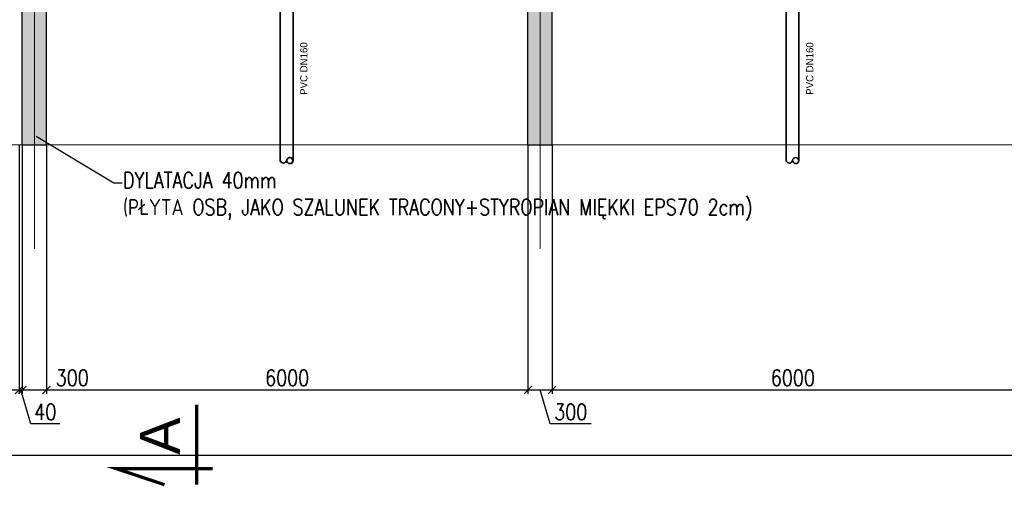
# Model space of a CAD drawing. Header units: millimetres. Extents: x -374129 to 1163271, y -112652 to 695637.
# Tile 56 of 256: x 19057 to 31324, y -51247 to -45429. Entities that reach past the tile are written whole.
import ezdxf
from ezdxf import colors
from ezdxf.entities.mleader import LeaderData, LeaderLine
from ezdxf.enums import TextEntityAlignment as Align
from ezdxf.math import Vec2, Vec3

# ---------------------------------------------------------------- set-up
doc = ezdxf.new("R2010")
doc.units = ezdxf.units.MM
doc.header["$PDMODE"] = 4
doc.linetypes.add('ACAD_ISO04W100', pattern=[30, 24, -3, 0, -3])
for name, color, linetype in [('EAB_underground piping system', 1, 'Continuous'), ('FK_opisy', 7, 'Continuous'), ('KRT_kreskowanie', 252, 'Continuous'), ('KRT_opisy', 146, 'Continuous'), ('KRT_sciany', 2, 'Continuous'), ('KRT_wymiary', 4, 'Continuous')]:
    doc.layers.add(name, color=color, linetype=linetype)
doc.layers.add('KRT_osie', color=55, linetype='ACAD_ISO04W100', lineweight=18)
doc.styles.add('opis_W', font='arial.ttf')
doc.styles.add('WYMIAR', font='romans.shx', dxfattribs={"width": 0.8})
doc.dimstyles.new('KRT_1-100', dxfattribs={"dimscale": 100, "dimtxt": 2, "dimasz": 1, "dimexe": 0.5, "dimexo": 0, "dimgap": 0.5, "dimtad": 1, "dimdec": 1, "dimrnd": 0.1, "dimzin": 9, "dimdsep": 46, "dimtxsty": 'WYMIAR', "dimblk": 'ARCHTICK', "dimcen": 0.09, "dimdle": 0.5, "dimclrd": 1, "dimclre": 252, "dimclrt": 256, "dimadec": 0, "dimazin": 0, "dimtfac": 1, "dimtdec": 1, "dimtmove": 0, "dimatfit": 3, "dimfxl": 1, "dimtolj": 1, "dimtzin": 0, "dimarcsym": 0})

# ---------------------------------------------------------------- blocks, each defined once
blk = doc.blocks.new('przek')
at = {"const_width": 0.4}
for points in [[(-2, 4), (0, 10), (0, -2)], [(8, 0), (-2, 0)]]:
    blk.add_lwpolyline(points, dxfattribs=at)
at = {"style": 'opis_W'}
blk.add_attdef('A', text='', height=5, dxfattribs=at).set_placement((4.06, 4.56), align=Align.MIDDLE)
blk = doc.blocks.new('_ArchTick')
at = {"color": 0, "linetype": 'ByBlock', "const_width": 0.15}
blk.add_lwpolyline([(-0.5, -0.5), (0.5, 0.5)], dxfattribs=at)
blk = doc.blocks.new('*D1098')
at = {"layer": 'Defpoints', "color": 0}
for p in [(18750, -46991), (19050, -46991), (19050, -50045)]:
    blk.add_point(p, dxfattribs=at)
at = {"layer": 'KRT_wymiary', "color": 252, "lineweight": -2}
for p, q in [((18750, -46991), (18750, -50095)), ((19050, -46991), (19050, -50095))]:
    blk.add_line(p, q, dxfattribs=at)
at = {"layer": 'KRT_wymiary', "color": 1, "lineweight": -2}
blk.add_line((18700, -50045), (19100, -50045), dxfattribs=at)
at = {"layer": 'KRT_wymiary', "color": 1, "lineweight": -2, "xscale": 100, "yscale": 100, "zscale": 100, "rotation": 180}
blk.add_blockref('_ArchTick', (18750, -50045), dxfattribs=at)
at = {"layer": 'KRT_wymiary', "color": 1, "lineweight": -2, "xscale": 100, "yscale": 100, "zscale": 100}
blk.add_blockref('_ArchTick', (19050, -50045), dxfattribs=at)
at = {"layer": 'KRT_wymiary', "insert": (18581, -49895), "char_height": 200, "attachment_point": 5, "style": 'WYMIAR'}
blk.add_mtext('\\A1;300', dxfattribs=at)
blk = doc.blocks.new('*D1099')
at = {"layer": 'Defpoints', "color": 0}
for p in [(19050, -46991), (19090, -46991), (19090, -50045)]:
    blk.add_point(p, dxfattribs=at)
at = {"layer": 'KRT_wymiary', "color": 252, "lineweight": -2}
for p, q in [((19050, -46991), (19050, -50095)), ((19090, -46991), (19090, -50095))]:
    blk.add_line(p, q, dxfattribs=at)
at = {"layer": 'KRT_wymiary', "color": 1, "lineweight": -2}
for p, q in [((19000, -50045), (19140, -50045)), ((19198, -50470), (19070, -50045)), ((19557, -50470), (19198, -50470))]:
    blk.add_line(p, q, dxfattribs=at)
at = {"layer": 'KRT_wymiary', "color": 1, "lineweight": -2, "xscale": 100, "yscale": 100, "zscale": 100}
blk.add_blockref('_ArchTick', (19050, -50045), dxfattribs=at)
at = {"layer": 'KRT_wymiary', "color": 1, "lineweight": -2, "xscale": 100, "yscale": 100, "zscale": 100, "rotation": 180}
blk.add_blockref('_ArchTick', (19090, -50045), dxfattribs=at)
at = {"layer": 'KRT_wymiary', "insert": (19377, -50320), "char_height": 200, "attachment_point": 5, "style": 'WYMIAR'}
blk.add_mtext('\\A1;40', dxfattribs=at)
blk = doc.blocks.new('*D1100')
at = {"layer": 'Defpoints', "color": 0}
for p in [(19090, -46991), (19390, -46991), (19390, -50045)]:
    blk.add_point(p, dxfattribs=at)
at = {"layer": 'KRT_wymiary', "color": 252, "lineweight": -2}
for p, q in [((19090, -46991), (19090, -50095)), ((19390, -46991), (19390, -50095))]:
    blk.add_line(p, q, dxfattribs=at)
at = {"layer": 'KRT_wymiary', "color": 1, "lineweight": -2}
blk.add_line((19040, -50045), (19440, -50045), dxfattribs=at)
at = {"layer": 'KRT_wymiary', "color": 1, "lineweight": -2, "xscale": 100, "yscale": 100, "zscale": 100, "rotation": 180}
blk.add_blockref('_ArchTick', (19090, -50045), dxfattribs=at)
at = {"layer": 'KRT_wymiary', "color": 1, "lineweight": -2, "xscale": 100, "yscale": 100, "zscale": 100}
blk.add_blockref('_ArchTick', (19390, -50045), dxfattribs=at)
at = {"layer": 'KRT_wymiary', "insert": (19712, -49895), "char_height": 200, "attachment_point": 5, "style": 'WYMIAR'}
blk.add_mtext('\\A1;300', dxfattribs=at)
blk = doc.blocks.new('*D1101')
at = {"layer": 'Defpoints', "color": 0}
for p in [(19390, -46991), (25390, -46991), (25390, -50045)]:
    blk.add_point(p, dxfattribs=at)
at = {"layer": 'KRT_wymiary', "color": 252, "lineweight": -2}
for p, q in [((19390, -46991), (19390, -50095)), ((25390, -46991), (25390, -50095))]:
    blk.add_line(p, q, dxfattribs=at)
at = {"layer": 'KRT_wymiary', "color": 1, "lineweight": -2}
blk.add_line((19340, -50045), (25440, -50045), dxfattribs=at)
at = {"layer": 'KRT_wymiary', "color": 1, "lineweight": -2, "xscale": 100, "yscale": 100, "zscale": 100, "rotation": 180}
blk.add_blockref('_ArchTick', (19390, -50045), dxfattribs=at)
at = {"layer": 'KRT_wymiary', "color": 1, "lineweight": -2, "xscale": 100, "yscale": 100, "zscale": 100}
blk.add_blockref('_ArchTick', (25390, -50045), dxfattribs=at)
at = {"layer": 'KRT_wymiary', "insert": (22390, -49895), "char_height": 200, "attachment_point": 5, "style": 'WYMIAR'}
blk.add_mtext('\\A1;6000', dxfattribs=at)
blk = doc.blocks.new('*D1102')
at = {"layer": 'Defpoints', "color": 0}
for p in [(25390, -46991), (25690, -46991), (25690, -50045)]:
    blk.add_point(p, dxfattribs=at)
at = {"layer": 'KRT_wymiary', "color": 252, "lineweight": -2}
for p, q in [((25390, -46991), (25390, -50095)), ((25690, -46991), (25690, -50095))]:
    blk.add_line(p, q, dxfattribs=at)
at = {"layer": 'KRT_wymiary', "color": 1, "lineweight": -2}
for p, q in [((25340, -50045), (25740, -50045)), ((25668, -50470), (25540, -50045)), ((26179, -50470), (25668, -50470))]:
    blk.add_line(p, q, dxfattribs=at)
at = {"layer": 'KRT_wymiary', "color": 1, "lineweight": -2, "xscale": 100, "yscale": 100, "zscale": 100, "rotation": 180}
blk.add_blockref('_ArchTick', (25390, -50045), dxfattribs=at)
at = {"layer": 'KRT_wymiary', "color": 1, "lineweight": -2, "xscale": 100, "yscale": 100, "zscale": 100}
blk.add_blockref('_ArchTick', (25690, -50045), dxfattribs=at)
at = {"layer": 'KRT_wymiary', "insert": (25923, -50320), "char_height": 200, "attachment_point": 5, "style": 'WYMIAR'}
blk.add_mtext('\\A1;300', dxfattribs=at)
blk = doc.blocks.new('*D1103')
at = {"layer": 'Defpoints', "color": 0}
for p in [(25690, -46991), (31690, -46991), (31690, -50045)]:
    blk.add_point(p, dxfattribs=at)
at = {"layer": 'KRT_wymiary', "color": 252, "lineweight": -2}
for p, q in [((25690, -46991), (25690, -50095)), ((31690, -46991), (31690, -50095))]:
    blk.add_line(p, q, dxfattribs=at)
at = {"layer": 'KRT_wymiary', "color": 1, "lineweight": -2}
blk.add_line((25640, -50045), (31740, -50045), dxfattribs=at)
at = {"layer": 'KRT_wymiary', "color": 1, "lineweight": -2, "xscale": 100, "yscale": 100, "zscale": 100, "rotation": 180}
blk.add_blockref('_ArchTick', (25690, -50045), dxfattribs=at)
at = {"layer": 'KRT_wymiary', "color": 1, "lineweight": -2, "xscale": 100, "yscale": 100, "zscale": 100}
blk.add_blockref('_ArchTick', (31690, -50045), dxfattribs=at)
at = {"layer": 'KRT_wymiary', "insert": (28690, -49895), "char_height": 200, "attachment_point": 5, "style": 'WYMIAR'}
blk.add_mtext('\\A1;6000', dxfattribs=at)
blk = doc.blocks.new('*D1127')
at = {"layer": 'Defpoints', "color": 0}
for p in [(70470, -48925), (-150, -49456), (70470, -50857)]:
    blk.add_point(p, dxfattribs=at)
at = {"layer": 'KRT_wymiary', "color": 252, "lineweight": -2}
for p, q in [((70470, -48925), (70470, -50907)), ((-150, -49456), (-150, -50907))]:
    blk.add_line(p, q, dxfattribs=at)
at = {"layer": 'KRT_wymiary', "color": 1, "lineweight": -2}
blk.add_line((-200, -50857), (70520, -50857), dxfattribs=at)
at = {"layer": 'KRT_wymiary', "color": 1, "lineweight": -2, "xscale": 100, "yscale": 100, "zscale": 100, "rotation": 180}
blk.add_blockref('_ArchTick', (-150, -50857), dxfattribs=at)
at = {"layer": 'KRT_wymiary', "color": 1, "lineweight": -2, "xscale": 100, "yscale": 100, "zscale": 100}
blk.add_blockref('_ArchTick', (70470, -50857), dxfattribs=at)
at = {"layer": 'KRT_wymiary', "insert": (35160, -50707), "char_height": 200, "attachment_point": 5, "style": 'WYMIAR'}
blk.add_mtext('\\A1;70620', dxfattribs=at)
blk = doc.blocks.new('sys napowietrzania')
at = {"layer": 'EAB_underground piping system', "lineweight": 35}
for points, elevation in [([(23322.98, -13065.93), (23322.98, -13345.83), (23322.98, -15098.16)], -3198.51), ([(23482.83, -13072.91), (23482.83, -13345.83), (23482.83, -15098.16)], -3198.51), ([(29626.37, -13065.93), (29626.37, -13345.83), (29626.37, -15098.16)], -3728.23), ([(29786.21, -13072.91), (29786.21, -13345.83), (29786.21, -15098.16)], -3728.23)]:
    blk.add_lwpolyline(points, dxfattribs=dict(at, elevation=elevation))
for centre, radius, start, end in [((23442, -15099.88, -3198.51), 39.21, 1.086019, 174.624873), ((23443.69, -15099.88, -3463.37), 39.21, 1.086019, 174.624873), ((29745.38, -15099.88, -3728.23), 39.21, 1.086019, 174.624873), ((23362.75, -15088.01, -3198.51), 41.04, 194.319352, 348.477056), ((23364.44, -15088.01, -3463.37), 41.04, 194.319352, 348.477056), ((23442.08, -15097.67, -3198.51), 39.15, 177.855446, 357.855446), ((23443.78, -15097.67, -3463.37), 39.15, 177.855446, 357.855446), ((29666.13, -15088.01, -3728.23), 41.04, 194.319352, 348.477056), ((29745.46, -15097.67, -3728.23), 39.15, 177.855446, 357.855446)]:
    blk.add_arc(centre, radius, start, end, dxfattribs=at)
at = {"layer": 'KRT_opisy', "char_height": 90, "attachment_point": 5, "rotation": 90}
for insert in [(23617.81, -13951.1, -3198.51), (29921.19, -13951.1, -3728.23)]:
    blk.add_mtext('PVC DN160', dxfattribs=dict(at, insert=insert))

msp = doc.modelspace()

# ---------------------------------------------------------------- hatches: boundary and pattern name
at = {"layer": 'KRT_kreskowanie'}
h = msp.add_hatch(dxfattribs=at)
h.set_pattern_fill('ANSI33', color=256, scale=20, style=0)
h.set_pattern_definition([(45, (-1e-05, 3009.36), (-89.80256, 89.80256), []), (45, (89.8, 3009.36), (-89.80256, 89.80256), [63.5, -31.75])])
h.paths.add_polyline_path([(38290, -33690.64), (19090, -33690.64), (19090, -46990.64), (19390, -46990.64), (19390, -33990.64), (25390, -33990.64), (25390, -46990.64), (25690, -46990.64), (25690, -33990.64), (31690, -33990.64), (31690, -46990.64), (31990, -46990.64), (31990, -33990.64), (37990, -33990.64), (37990, -46990.64), (38290, -46990.64)])
h.paths.add_polyline_path([(51230, -33990.64), (57230, -33990.64), (57230, -46990.64), (57530, -46990.64), (57530, -33690.64), (38330, -33690.64), (38330, -46990.64), (38630, -46990.64), (38630, -33990.64), (44630, -33990.64), (44630, -46990.64), (44930, -46990.64), (44930, -33990.64), (50930, -33990.64), (50930, -46990.64), (51230, -46990.64)])
h.paths.add_polyline_path([(70470, -33690.64), (57570, -33690.64), (57570, -46990.64), (57870, -46990.64), (57870, -33990.64), (63870, -33990.64), (63870, -46990.64), (64170, -46990.64), (64170, -33990.64), (70170, -33990.64), (70170, -46990.64), (70470, -46990.64)])

# ---------------------------------------------------------------- linework, layer by layer
at = {"layer": 'KRT_osie', "ltscale": 0.5}
for p, q in [((19240, -27801.99), (19240, -48285.63)), ((25540, -27801.99), (25540, -48285.63)), ((73659.31, -46990.64), (-4623.4, -46990.64))]:
    msp.add_line(p, q, dxfattribs=at)
at = {"layer": 'KRT_sciany'}
for p, q in [((19090, -46990.64), (19090, -33690.64)), ((19390, -46990.64), (19390, -33990.64)), ((25390, -46990.64), (25390, -33990.64)), ((25690, -46990.64), (25690, -33990.64)), ((19090, -46990.64), (19390, -46990.64)), ((25390, -46990.64), (25690, -46990.64))]:
    msp.add_line(p, q, dxfattribs=at)

# ---------------------------------------------------------------- block references
msp.add_blockref('sys napowietrzania', (-1019.98, -32087.66, 3070))
at = {"layer": 'KRT_opisy', "xscale": 100, "yscale": 100, "zscale": 50, "rotation": 90}
msp.add_blockref('przek', (21261.2, -51027.22), dxfattribs=at).add_auto_attribs({'A': 'A'})

# ---------------------------------------------------------------- dimensions: what is measured, and where the dimension line sits
at = {"layer": 'KRT_wymiary'}
for base, p1, p2, picture, middle in [((19050, -50045.05), (18750, -46990.64), (19050, -46990.64), '*D1098', (18581.05, -50045.05)), ((19390, -50045.05), (19090, -46990.64), (19390, -46990.64), '*D1100', (19711.51, -50045.05))]:
    dim = msp.add_linear_dim(base=base, p1=p1, p2=p2, dimstyle='KRT_1-100', override={"dimtmove": 1}, dxfattribs=at)
    dim.commit()
    dim.dimension.update_dxf_attribs({"geometry": picture, "text_midpoint": middle, "dimtype": 160})
for base, p1, p2, picture, middle in [((19090, -50045.05), (19050, -46990.64), (19090, -46990.64), '*D1099', (19247.5, -50320.05)), ((25390, -50045.05), (19390, -46990.64), (25390, -46990.64), '*D1101', (22390, -49895.05)), ((25690, -50045.05), (25390, -46990.64), (25690, -46990.64), '*D1102', (25717.5, -50320.05)), ((31690, -50045.05), (25690, -46990.64), (31690, -46990.64), '*D1103', (28690, -49895.05))]:
    dim = msp.add_linear_dim(base=base, p1=p1, p2=p2, dimstyle='KRT_1-100', override={"dimtmove": 1}, dxfattribs=at)
    dim.commit()
    dim.dimension.update_dxf_attribs({"geometry": picture, "text_midpoint": middle})
dim = msp.add_linear_dim(base=(70470, -50857.24), p1=(-150, -49455.59), p2=(70470, -48925.33), dimstyle='KRT_1-100', dxfattribs=at)
dim.commit()
dim.dimension.update_dxf_attribs({"geometry": '*D1127', "text_midpoint": (35160, -50707.24)})

# ---------------------------------------------------------------- leaders
at = {"layer": 'FK_opisy', "color": 1}
ml = msp.add_multileader_mtext('Standard', dxfattribs=at)
ml.set_content('\\C54;WYPEŁNIENIE Z DESEK DREWNIANYCH GR.10cm. USZCZELNIONYCH OD WNĘTRZA FOLIĄ BUDOWLANĄ GR.0.5mm', style='WYMIAR')
ml.set_leader_properties()
ml.build(insert=Vec2(0, 0))
ml.multileader.update_dxf_attribs({"text_left_attachment_type": 6, "text_right_attachment_type": 6, "dogleg_length": 0.36, "arrow_head_size": 200, "scale": 100})
ctx = ml.context
ctx.base_point, ctx.scale, ctx.char_height, ctx.arrow_head_size, ctx.landing_gap_size, ctx.plane_origin = Vec3(-6581.15, -44729.21), 100, 200, 200, 9, Vec3(-43361.71, -127601.34)
ctx.left_attachment, ctx.right_attachment = 6, 6
notes = []
notes.append((ctx, [(0, (1, 1, 0), (-6617.15, -44729.21), (1, 0), 36, [(0, [(-7456.67, -46780.64)], 0, [])])]))
ctx.mtext.insert, ctx.mtext.width, ctx.mtext.defined_height, ctx.mtext.line_spacing_style, ctx.mtext.flow_direction = Vec3(-6572.15, -44489.21), 3640.4709, 1400.46, 2, 5
at = {"layer": 'KRT_opisy', "color": 1}
ml = msp.add_multileader_mtext('Standard', dxfattribs=at)
ml.set_content('\\C54;DYLATACJA 40mm\\P(PŁYTA OSB, JAKO SZALUNEK TRACONY+STYROPIAN MIĘKKI EPS70 2cm)', style='WYMIAR')
ml.set_leader_properties()
ml.build(insert=Vec2(0, 0))
ml.multileader.update_dxf_attribs({"text_right_attachment_type": 6, "dogleg_length": 106, "arrow_head_size": 200, "scale": 100})
ctx = ml.context
ctx.base_point, ctx.scale, ctx.char_height, ctx.arrow_head_size, ctx.landing_gap_size, ctx.plane_origin = Vec3(20335.93, -47465.28), 100, 200, 200, 9, Vec3(-5025.04, -140059.01)
ctx.right_attachment = 6
notes.append((ctx, [(0, (1, 1, 0), (20229.93, -47465.28), (1, 0), 106, [(1, [(19090, -46778.21)], 0, [])])]))
ctx.mtext.insert, ctx.mtext.width, ctx.mtext.defined_height, ctx.mtext.flow_direction = Vec3(20344.93, -47331.95), 4153.4618, 1534.23, 5
ml = msp.add_multileader_mtext('Standard', dxfattribs=at)
ml.set_content('\\C54;ODPROWADZENIE DO STUDZIENKI KANALIZACYJNEJ WG PROJEKTU BRANŻY SANITARNEJ ', style='WYMIAR')
ml.set_leader_properties()
ml.build(insert=Vec2(0, 0))
ml.multileader.update_dxf_attribs({"text_right_attachment_type": 6, "dogleg_length": 0.36, "arrow_head_size": 200, "scale": 100})
ctx = ml.context
ctx.base_point, ctx.scale, ctx.char_height, ctx.arrow_head_size, ctx.landing_gap_size, ctx.plane_origin = Vec3(3915.77, -48185.54, -393.37), 100, 200, 200, 9, Vec3(-35884, -129932.01, -393.37)
ctx.right_attachment = 6
notes.append((ctx, [(0, (1, 1, 0), (3809.77, -48185.54, -393.37), (1, 0), 106, [(1, [(3144.67, -47183.87, -393.37)], 0, [])])]))
ctx.mtext.insert, ctx.mtext.width, ctx.mtext.defined_height, ctx.mtext.flow_direction = Vec3(3924.77, -48085.54, -393.37), 3482.7917, 1400.46, 5
for ctx, leaders in notes:
    for number, flags, end, landing, length, lines in leaders:
        leader = LeaderData()
        leader.index, (leader.has_last_leader_line, leader.has_dogleg_vector, leader.attachment_direction) = number, flags
        leader.last_leader_point, leader.dogleg_vector, leader.dogleg_length = Vec3(end), Vec3(landing), length
        for number, points, colour, breaks in lines:
            line = LeaderLine()
            line.index, line.vertices, line.color, line.breaks = number, Vec3.list(points), colors.encode_raw_color(colour), breaks
            leader.lines.append(line)
        ctx.leaders.append(leader)

doc.saveas('drawing.dxf')
